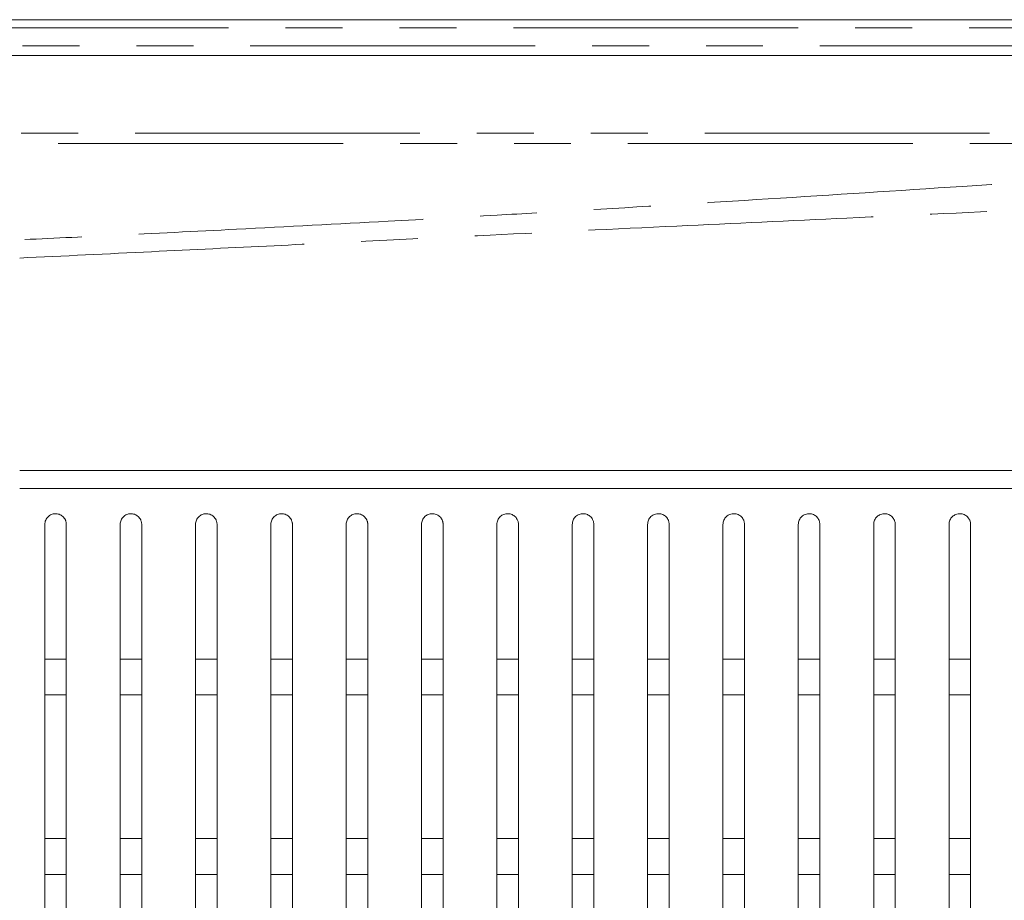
# Model space of a CAD drawing. Header units: millimetres. Extents: x 19 to 844, y 7 to 552.
# Tile 112 of 175: x 271 to 293, y 360 to 380. Entities that reach past the tile are written whole.
import ezdxf

# ---------------------------------------------------------------- set-up
doc = ezdxf.new("R2010")
doc.units = ezdxf.units.MM
doc.linetypes.add('PHANTOM', pattern=[12.7, 6.35, -1.27, 1.27, -1.27, 1.27, -1.27])

msp = doc.modelspace()

# ---------------------------------------------------------------- linework, layer by layer
at = {"color": 7, "linetype": 'Continuous', "lineweight": 15}
for p, q in [((313.406, 379.672), (59.89, 379.672)), ((60.324, 378.872), (312.972, 378.872)), ((281.288, 365.424), (281.768, 365.424)), ((282.968, 365.424), (283.448, 365.424)), ((288.008, 365.424), (288.488, 365.424)), ((289.688, 365.424), (290.168, 365.424)), ((291.368, 365.424), (291.848, 365.424)), ((281.768, 364.624), (281.288, 364.624)), ((290.168, 364.624), (289.688, 364.624)), ((291.848, 364.624), (291.368, 364.624))]:
    msp.add_line(p, q, dxfattribs=at)
at = {"color": 8, "linetype": 'PHANTOM', "lineweight": 0}
for p, q in [((313.406, 379.487), (59.89, 379.487)), ((59.89, 379.088), (313.406, 379.088)), ((304.972, 377.144), (68.325, 377.144)), ((68.309, 376.911), (304.988, 376.911))]:
    msp.add_line(p, q, dxfattribs=at)
for points, knots in [([(304.988, 376.911), (304.375, 376.865), (303.061, 376.764), (300.958, 376.608), (298.591, 376.435), (296.041, 376.255), (293.702, 376.094), (290.8, 375.899), (287.359, 375.677), (283.901, 375.467), (281.075, 375.303), (278.545, 375.162), (275.693, 375.011), (272.945, 374.874), (271.323, 374.798), (270.618, 374.765)], [0, 0, 0, 0, 0.0536, 0.114877, 0.18383, 0.260459, 0.337669, 0.388068, 0.513934, 0.638058, 0.689871, 0.760441, 0.858711, 0.938565, 1, 1, 1, 1]), ([(270.648, 374.36), (271.629, 374.407), (273.519, 374.498), (276.248, 374.632), (278.765, 374.756), (281.759, 374.903), (285.178, 375.069), (289.271, 375.261), (293.469, 375.453), (297.068, 375.617), (299.887, 375.75), (301.614, 375.832), (303.34, 375.917), (304.404, 375.971), (305.068, 376.005)], [0, 0, 0, 0, 0.085408, 0.164668, 0.237782, 0.304747, 0.425569, 0.535692, 0.661393, 0.791457, 0.849434, 0.907197, 0.942036, 1, 1, 1, 1])]:
    msp.add_open_spline(points, degree=3, knots=knots, dxfattribs=at)
at = {"color": 7, "linetype": 'Continuous', "lineweight": 15}
for points, knots in [([(302.417, 369.624), (299.789, 369.624), (297.161, 369.624), (291.892, 369.624), (289.25, 369.624), (283.944, 369.624), (281.288, 369.624), (275.97, 369.624), (273.31, 369.624), (270.648, 369.624)], [0, 0, 0, 0, 0.25, 0.25, 0.5, 0.5, 0.75, 0.75, 1, 1, 1, 1]), ([(270.648, 369.224), (271.165, 369.224), (272.167, 369.224), (273.62, 369.224), (275.271, 369.224), (277.098, 369.224), (279.765, 369.224), (282.957, 369.224), (286.717, 369.224), (290.448, 369.224), (293.571, 369.224), (296.167, 369.224), (298.151, 369.224), (300.256, 369.224), (301.66, 369.224), (302.417, 369.224)], [0, 0, 0, 0, 0.048545, 0.094035, 0.136472, 0.203675, 0.265612, 0.387057, 0.503788, 0.619765, 0.739428, 0.799649, 0.866323, 0.927964, 1, 1, 1, 1]), ([(271.688, 368.425), (271.688, 368.433), (271.688, 368.45), (271.683, 368.476), (271.676, 368.501), (271.664, 368.532), (271.643, 368.567), (271.601, 368.614), (271.533, 368.655), (271.441, 368.669), (271.352, 368.649), (271.289, 368.608), (271.25, 368.562), (271.227, 368.52), (271.211, 368.474), (271.209, 368.44), (271.208, 368.423)], [0, 0, 0, 0, 0.035991, 0.071482, 0.106837, 0.142425, 0.20817, 0.273153, 0.393809, 0.50802, 0.620447, 0.735255, 0.796819, 0.860321, 0.930324, 1, 1, 1, 1]), ([(273.368, 368.424), (273.368, 368.432), (273.368, 368.45), (273.363, 368.475), (273.356, 368.5), (273.344, 368.531), (273.323, 368.567), (273.281, 368.614), (273.213, 368.655), (273.121, 368.669), (273.032, 368.649), (272.969, 368.608), (272.93, 368.562), (272.907, 368.521), (272.891, 368.474), (272.889, 368.441), (272.888, 368.424)], [0, 0, 0, 0, 0.036116, 0.071767, 0.107314, 0.143121, 0.209081, 0.274011, 0.394276, 0.508297, 0.620776, 0.735857, 0.797466, 0.860823, 0.930527, 1, 1, 1, 1]), ([(275.048, 368.424), (275.048, 368.432), (275.048, 368.45), (275.043, 368.475), (275.036, 368.5), (275.024, 368.531), (275.003, 368.567), (274.961, 368.614), (274.893, 368.655), (274.801, 368.669), (274.712, 368.649), (274.649, 368.608), (274.61, 368.562), (274.587, 368.521), (274.571, 368.474), (274.569, 368.441), (274.568, 368.424)], [0, 0, 0, 0, 0.036076, 0.071682, 0.107178, 0.142928, 0.208753, 0.27355, 0.393539, 0.5074, 0.620048, 0.735466, 0.797236, 0.860726, 0.930483, 1, 1, 1, 1]), ([(276.728, 368.424), (276.728, 368.432), (276.728, 368.45), (276.723, 368.475), (276.716, 368.5), (276.704, 368.531), (276.683, 368.567), (276.641, 368.613), (276.574, 368.655), (276.482, 368.669), (276.392, 368.65), (276.329, 368.608), (276.29, 368.563), (276.267, 368.521), (276.251, 368.474), (276.249, 368.441), (276.248, 368.424)], [0, 0, 0, 0, 0.036011, 0.071546, 0.106965, 0.142631, 0.208283, 0.272916, 0.392593, 0.50629, 0.619177, 0.735038, 0.79701, 0.860659, 0.930456, 1, 1, 1, 1]), ([(278.408, 368.424), (278.408, 368.432), (278.408, 368.45), (278.403, 368.475), (278.396, 368.5), (278.384, 368.531), (278.363, 368.566), (278.321, 368.613), (278.254, 368.654), (278.162, 368.669), (278.073, 368.65), (278.01, 368.608), (277.971, 368.563), (277.947, 368.521), (277.931, 368.474), (277.929, 368.441), (277.928, 368.424)], [0, 0, 0, 0, 0.035918, 0.071353, 0.106665, 0.142218, 0.207655, 0.272097, 0.391429, 0.504967, 0.618169, 0.734585, 0.796803, 0.860635, 0.930453, 1, 1, 1, 1]), ([(280.088, 368.424), (280.088, 368.432), (280.088, 368.45), (280.083, 368.475), (280.076, 368.5), (280.064, 368.531), (280.044, 368.566), (280.002, 368.613), (279.935, 368.654), (279.843, 368.669), (279.753, 368.65), (279.69, 368.609), (279.651, 368.563), (279.627, 368.521), (279.611, 368.474), (279.609, 368.441), (279.608, 368.424)], [0, 0, 0, 0, 0.035793, 0.071096, 0.106271, 0.141678, 0.206859, 0.271081, 0.390043, 0.503433, 0.61703, 0.73412, 0.796629, 0.860668, 0.93048, 1, 1, 1, 1]), ([(281.768, 368.424), (281.768, 368.434), (281.767, 368.455), (281.761, 368.487), (281.749, 368.521), (281.73, 368.557), (281.691, 368.604), (281.628, 368.649), (281.536, 368.67), (281.44, 368.654), (281.372, 368.61), (281.33, 368.562), (281.307, 368.519), (281.291, 368.473), (281.289, 368.44), (281.288, 368.424)], [0, 0, 0, 0, 0.043841, 0.087192, 0.13073, 0.19246, 0.25318, 0.369715, 0.485517, 0.605535, 0.731997, 0.798059, 0.864335, 0.931949, 1, 1, 1, 1]), ([(283.448, 368.424), (283.448, 368.434), (283.447, 368.455), (283.441, 368.486), (283.429, 368.521), (283.41, 368.557), (283.372, 368.604), (283.308, 368.648), (283.216, 368.67), (283.12, 368.654), (283.052, 368.61), (283.01, 368.562), (282.986, 368.519), (282.971, 368.473), (282.969, 368.44), (282.968, 368.424)], [0, 0, 0, 0, 0.04362, 0.086753, 0.130075, 0.191559, 0.252033, 0.368419, 0.484541, 0.605157, 0.732108, 0.798272, 0.8646, 0.932122, 1, 1, 1, 1]), ([(285.128, 368.424), (285.128, 368.434), (285.127, 368.455), (285.121, 368.486), (285.109, 368.521), (285.09, 368.557), (285.052, 368.604), (284.988, 368.648), (284.896, 368.67), (284.8, 368.654), (284.732, 368.61), (284.69, 368.562), (284.666, 368.519), (284.651, 368.473), (284.649, 368.44), (284.648, 368.424)], [0, 0, 0, 0, 0.043368, 0.086254, 0.129336, 0.190563, 0.250793, 0.367091, 0.483632, 0.604929, 0.732384, 0.798625, 0.864973, 0.932356, 1, 1, 1, 1]), ([(286.808, 368.424), (286.808, 368.434), (286.807, 368.455), (286.801, 368.486), (286.789, 368.52), (286.77, 368.557), (286.732, 368.604), (286.669, 368.648), (286.576, 368.67), (286.48, 368.654), (286.412, 368.61), (286.37, 368.562), (286.346, 368.519), (286.331, 368.473), (286.329, 368.44), (286.328, 368.424)], [0, 0, 0, 0, 0.043086, 0.085699, 0.128516, 0.189481, 0.249474, 0.365755, 0.482824, 0.604881, 0.732845, 0.799133, 0.865464, 0.932655, 1, 1, 1, 1]), ([(288.488, 368.424), (288.488, 368.434), (288.487, 368.455), (288.481, 368.486), (288.469, 368.52), (288.45, 368.556), (288.412, 368.604), (288.349, 368.648), (288.256, 368.67), (288.16, 368.654), (288.092, 368.61), (288.05, 368.562), (288.026, 368.519), (288.011, 368.473), (288.009, 368.44), (288.008, 368.424)], [0, 0, 0, 0, 0.042789, 0.085114, 0.127656, 0.188379, 0.248173, 0.36455, 0.482251, 0.605112, 0.733543, 0.799828, 0.866088, 0.933023, 1, 1, 1, 1]), ([(290.168, 368.424), (290.168, 368.434), (290.167, 368.455), (290.161, 368.486), (290.149, 368.52), (290.13, 368.556), (290.092, 368.604), (290.029, 368.648), (289.936, 368.67), (289.84, 368.654), (289.771, 368.61), (289.73, 368.561), (289.706, 368.519), (289.691, 368.473), (289.689, 368.44), (289.688, 368.424)], [0, 0, 0, 0, 0.042495, 0.08454, 0.12682, 0.187352, 0.247021, 0.363653, 0.482088, 0.605739, 0.734523, 0.800729, 0.866843, 0.933456, 1, 1, 1, 1]), ([(291.848, 368.424), (291.848, 368.434), (291.847, 368.455), (291.841, 368.486), (291.829, 368.52), (291.81, 368.556), (291.772, 368.604), (291.708, 368.649), (291.615, 368.67), (291.519, 368.654), (291.451, 368.61), (291.409, 368.561), (291.386, 368.519), (291.371, 368.472), (291.369, 368.44), (291.368, 368.424)], [0, 0, 0, 0, 0.042228, 0.084023, 0.126073, 0.186485, 0.246121, 0.363162, 0.48239, 0.606764, 0.735756, 0.801805, 0.8677, 0.933938, 1, 1, 1, 1]), ([(271.208, 368.423), (271.208, 368.127), (271.208, 367.536), (271.208, 366.652), (271.208, 365.773), (271.208, 364.898), (271.208, 364.028), (271.208, 363.163), (271.208, 362.303), (271.208, 361.448), (271.208, 360.598), (271.208, 359.753), (271.208, 358.912), (271.208, 358.076), (271.208, 357.245), (271.208, 356.419), (271.208, 355.597), (271.208, 354.781), (271.208, 353.969), (271.208, 353.162), (271.208, 352.36), (271.208, 351.562), (271.208, 350.77), (271.208, 349.982), (271.208, 349.198), (271.208, 348.42), (271.208, 347.646), (271.208, 346.877), (271.208, 346.113), (271.208, 345.354), (271.208, 344.599), (271.208, 343.848), (271.208, 343.103), (271.208, 342.362), (271.208, 341.869), (271.208, 341.624)], [0, 0, 0, 0, 0.03406, 0.06788, 0.101461, 0.134805, 0.16791, 0.200777, 0.233407, 0.265801, 0.297958, 0.329878, 0.361562, 0.39301, 0.424222, 0.4552, 0.485943, 0.516452, 0.546727, 0.57677, 0.606581, 0.63616, 0.665509, 0.694629, 0.723518, 0.75218, 0.780613, 0.80882, 0.8368, 0.864556, 0.892088, 0.919397, 0.946484, 0.973352, 1, 1, 1, 1]), ([(271.688, 341.624), (271.688, 341.832), (271.688, 342.248), (271.688, 342.873), (271.688, 343.5), (271.688, 344.13), (271.688, 344.762), (271.688, 345.396), (271.688, 346.033), (271.688, 346.672), (271.688, 347.314), (271.688, 347.957), (271.688, 348.604), (271.688, 349.253), (271.688, 349.904), (271.688, 350.557), (271.688, 351.213), (271.688, 351.872), (271.688, 352.533), (271.688, 353.196), (271.688, 353.862), (271.688, 354.531), (271.688, 355.201), (271.688, 355.875), (271.688, 356.551), (271.688, 357.229), (271.688, 357.91), (271.688, 358.593), (271.688, 359.279), (271.688, 359.967), (271.688, 360.658), (271.688, 361.352), (271.688, 362.048), (271.688, 362.746), (271.688, 363.447), (271.688, 364.151), (271.688, 364.857), (271.688, 365.566), (271.688, 366.277), (271.688, 366.991), (271.688, 367.707), (271.688, 368.185), (271.688, 368.425)], [0, 0, 0, 0, 0.02253, 0.045181, 0.067953, 0.090847, 0.113863, 0.137003, 0.160266, 0.183654, 0.207168, 0.230806, 0.254571, 0.278463, 0.302481, 0.326627, 0.3509, 0.375301, 0.39983, 0.424488, 0.449275, 0.474191, 0.499237, 0.524412, 0.549718, 0.575154, 0.600721, 0.626419, 0.652248, 0.678208, 0.7043, 0.730522, 0.756877, 0.783363, 0.80998, 0.836729, 0.86361, 0.890623, 0.917769, 0.945046, 0.972457, 1, 1, 1, 1]), ([(272.888, 368.424), (272.888, 368.106), (272.888, 367.471), (272.888, 366.519), (272.888, 365.569), (272.888, 364.622), (272.888, 363.676), (272.888, 362.734), (272.888, 361.793), (272.888, 360.855), (272.888, 359.918), (272.888, 358.984), (272.888, 358.053), (272.888, 357.123), (272.888, 356.195), (272.888, 355.27), (272.888, 354.347), (272.888, 353.425), (272.888, 352.506), (272.888, 351.589), (272.888, 350.674), (272.888, 349.761), (272.888, 348.85), (272.888, 347.94), (272.888, 347.033), (272.888, 346.127), (272.888, 345.224), (272.888, 344.321), (272.888, 343.421), (272.888, 342.523), (272.888, 341.923), (272.888, 341.624)], [0, 0, 0, 0, 0.036564, 0.072977, 0.109239, 0.145351, 0.181312, 0.217124, 0.252785, 0.288297, 0.323659, 0.358871, 0.393933, 0.428845, 0.463608, 0.498222, 0.532687, 0.567004, 0.601173, 0.635196, 0.669072, 0.702803, 0.73639, 0.769832, 0.803131, 0.836289, 0.869306, 0.902183, 0.934924, 0.967529, 1, 1, 1, 1]), ([(273.368, 341.624), (273.368, 341.815), (273.368, 342.197), (273.368, 342.769), (273.368, 343.342), (273.368, 343.916), (273.368, 344.489), (273.368, 345.063), (273.368, 345.638), (273.368, 346.212), (273.368, 346.788), (273.368, 347.363), (273.368, 347.939), (273.368, 348.516), (273.368, 349.093), (273.368, 349.67), (273.368, 350.248), (273.368, 350.826), (273.368, 351.405), (273.368, 351.984), (273.368, 352.564), (273.368, 353.144), (273.368, 353.724), (273.368, 354.306), (273.368, 354.887), (273.368, 355.47), (273.368, 356.053), (273.368, 356.636), (273.368, 357.22), (273.368, 357.804), (273.368, 358.389), (273.368, 358.975), (273.368, 359.561), (273.368, 360.148), (273.368, 360.735), (273.368, 361.323), (273.368, 361.911), (273.368, 362.5), (273.368, 363.09), (273.368, 363.68), (273.368, 364.271), (273.368, 364.862), (273.368, 365.455), (273.368, 366.047), (273.368, 366.641), (273.368, 367.235), (273.368, 367.829), (273.368, 368.225), (273.368, 368.424)], [0, 0, 0, 0, 0.020708, 0.041458, 0.06225, 0.083084, 0.103962, 0.124884, 0.145849, 0.166859, 0.187914, 0.209014, 0.230159, 0.251351, 0.272588, 0.293871, 0.315201, 0.336577, 0.358, 0.379469, 0.400985, 0.422549, 0.444159, 0.465817, 0.487523, 0.509276, 0.531077, 0.552926, 0.574823, 0.596768, 0.618761, 0.640802, 0.662891, 0.685029, 0.707214, 0.729448, 0.75173, 0.774059, 0.796437, 0.818863, 0.841336, 0.863858, 0.886428, 0.909046, 0.931712, 0.954426, 0.977189, 1, 1, 1, 1]), ([(274.568, 368.424), (274.568, 368.116), (274.568, 367.501), (274.568, 366.578), (274.568, 365.655), (274.568, 364.732), (274.568, 363.809), (274.568, 362.886), (274.568, 361.963), (274.568, 361.041), (274.568, 360.118), (274.568, 359.195), (274.568, 358.273), (274.568, 357.35), (274.568, 356.427), (274.568, 355.504), (274.568, 354.581), (274.568, 353.658), (274.568, 352.735), (274.568, 351.811), (274.568, 350.887), (274.568, 349.963), (274.568, 349.039), (274.568, 348.114), (274.568, 347.189), (274.568, 346.263), (274.568, 345.336), (274.568, 344.41), (274.568, 343.482), (274.568, 342.554), (274.568, 341.934), (274.568, 341.624)], [0, 0, 0, 0, 0.035383, 0.0707, 0.105953, 0.141141, 0.176264, 0.211323, 0.246317, 0.281246, 0.316111, 0.35091, 0.385643, 0.420311, 0.454913, 0.489451, 0.523923, 0.55833, 0.592673, 0.626951, 0.661167, 0.69532, 0.729411, 0.763439, 0.797407, 0.831314, 0.865163, 0.898954, 0.932689, 0.96637, 1, 1, 1, 1]), ([(275.048, 341.624), (275.048, 341.821), (275.048, 342.214), (275.048, 342.804), (275.048, 343.393), (275.048, 343.981), (275.048, 344.569), (275.048, 345.157), (275.048, 345.744), (275.048, 346.331), (275.048, 346.917), (275.048, 347.503), (275.048, 348.089), (275.048, 348.674), (275.048, 349.259), (275.048, 349.843), (275.048, 350.427), (275.048, 351.011), (275.048, 351.595), (275.048, 352.178), (275.048, 352.761), (275.048, 353.344), (275.048, 353.927), (275.048, 354.509), (275.048, 355.091), (275.048, 355.673), (275.048, 356.254), (275.048, 356.835), (275.048, 357.417), (275.048, 357.997), (275.048, 358.578), (275.048, 359.159), (275.048, 359.739), (275.048, 360.319), (275.048, 360.899), (275.048, 361.478), (275.048, 362.058), (275.048, 362.637), (275.048, 363.217), (275.048, 363.796), (275.048, 364.375), (275.048, 364.954), (275.048, 365.532), (275.048, 366.111), (275.048, 366.689), (275.048, 367.268), (275.048, 367.846), (275.048, 368.231), (275.048, 368.424)], [0, 0, 0, 0, 0.021349, 0.042711, 0.064087, 0.085478, 0.106884, 0.128305, 0.149743, 0.171197, 0.192667, 0.214155, 0.23566, 0.257182, 0.278722, 0.30028, 0.321856, 0.34345, 0.365062, 0.386693, 0.408341, 0.430009, 0.451695, 0.4734, 0.495124, 0.516866, 0.538628, 0.560409, 0.582209, 0.604028, 0.625866, 0.647723, 0.669599, 0.691494, 0.713409, 0.735342, 0.757294, 0.779265, 0.801254, 0.823263, 0.845289, 0.867335, 0.889399, 0.911481, 0.933583, 0.955703, 0.977842, 1, 1, 1, 1]), ([(276.248, 368.424), (276.248, 368.123), (276.248, 367.52), (276.248, 366.615), (276.248, 365.708), (276.248, 364.8), (276.248, 363.891), (276.248, 362.981), (276.248, 362.07), (276.248, 361.157), (276.248, 360.243), (276.248, 359.327), (276.248, 358.41), (276.248, 357.492), (276.248, 356.572), (276.248, 355.651), (276.248, 354.728), (276.248, 353.803), (276.248, 352.877), (276.248, 351.95), (276.248, 351.02), (276.248, 350.089), (276.248, 349.157), (276.248, 348.222), (276.248, 347.286), (276.248, 346.347), (276.248, 345.407), (276.248, 344.464), (276.248, 343.52), (276.248, 342.573), (276.248, 341.94), (276.248, 341.624)], [0, 0, 0, 0, 0.034641, 0.069271, 0.10389, 0.138498, 0.173095, 0.207681, 0.242255, 0.276819, 0.31137, 0.345909, 0.380436, 0.41495, 0.449452, 0.48394, 0.518416, 0.55288, 0.587332, 0.621771, 0.6562, 0.690618, 0.725025, 0.759422, 0.793809, 0.828188, 0.862559, 0.896924, 0.931285, 0.965642, 1, 1, 1, 1]), ([(276.728, 341.624), (276.728, 341.824), (276.728, 342.225), (276.728, 342.825), (276.728, 343.425), (276.728, 344.023), (276.728, 344.62), (276.728, 345.217), (276.728, 345.812), (276.728, 346.406), (276.728, 347), (276.728, 347.593), (276.728, 348.184), (276.728, 348.775), (276.728, 349.365), (276.728, 349.954), (276.728, 350.543), (276.728, 351.13), (276.728, 351.717), (276.728, 352.303), (276.728, 352.888), (276.728, 353.472), (276.728, 354.056), (276.728, 354.639), (276.728, 355.221), (276.728, 355.803), (276.728, 356.383), (276.728, 356.963), (276.728, 357.542), (276.728, 358.121), (276.728, 358.699), (276.728, 359.276), (276.728, 359.853), (276.728, 360.428), (276.728, 361.004), (276.728, 361.578), (276.728, 362.152), (276.728, 362.725), (276.728, 363.298), (276.728, 363.87), (276.728, 364.441), (276.728, 365.012), (276.728, 365.582), (276.728, 366.152), (276.728, 366.721), (276.728, 367.289), (276.728, 367.857), (276.728, 368.235), (276.728, 368.424)], [0, 0, 0, 0, 0.021763, 0.043521, 0.065275, 0.087025, 0.108772, 0.130517, 0.152259, 0.174, 0.195739, 0.217477, 0.239215, 0.260951, 0.282687, 0.304422, 0.326157, 0.347892, 0.369627, 0.391361, 0.413095, 0.43483, 0.456565, 0.4783, 0.500035, 0.52177, 0.543507, 0.565243, 0.58698, 0.608717, 0.630455, 0.652193, 0.673932, 0.695671, 0.71741, 0.739149, 0.760888, 0.782627, 0.804365, 0.826104, 0.847842, 0.869579, 0.891317, 0.913054, 0.934791, 0.956527, 0.978264, 1, 1, 1, 1]), ([(277.928, 368.424), (277.928, 368.093), (277.928, 367.43), (277.928, 366.433), (277.928, 365.434), (277.928, 364.431), (277.928, 363.427), (277.928, 362.419), (277.928, 361.409), (277.928, 360.396), (277.928, 359.38), (277.928, 358.362), (277.928, 357.34), (277.928, 356.315), (277.928, 355.288), (277.928, 354.257), (277.928, 353.223), (277.928, 352.186), (277.928, 351.145), (277.928, 350.102), (277.928, 349.055), (277.928, 348.004), (277.928, 346.95), (277.928, 345.893), (277.928, 344.831), (277.928, 343.766), (277.928, 342.697), (277.928, 341.982), (277.928, 341.624)], [0, 0, 0, 0, 0.038077, 0.076185, 0.114325, 0.152496, 0.190699, 0.228934, 0.2672, 0.305496, 0.343822, 0.382178, 0.420563, 0.458977, 0.497419, 0.535891, 0.574391, 0.612922, 0.651482, 0.690073, 0.728694, 0.767348, 0.806033, 0.844751, 0.883505, 0.922296, 0.961127, 1, 1, 1, 1]), ([(278.408, 341.624), (278.408, 341.827), (278.408, 342.233), (278.408, 342.84), (278.408, 343.447), (278.408, 344.051), (278.408, 344.655), (278.408, 345.257), (278.408, 345.858), (278.408, 346.458), (278.408, 347.056), (278.408, 347.653), (278.408, 348.249), (278.408, 348.844), (278.408, 349.437), (278.408, 350.03), (278.408, 350.621), (278.408, 351.211), (278.408, 351.8), (278.408, 352.387), (278.408, 352.974), (278.408, 353.56), (278.408, 354.144), (278.408, 354.727), (278.408, 355.31), (278.408, 355.891), (278.408, 356.471), (278.408, 357.05), (278.408, 357.628), (278.408, 358.205), (278.408, 358.781), (278.408, 359.356), (278.408, 359.93), (278.408, 360.503), (278.408, 361.075), (278.408, 361.646), (278.408, 362.216), (278.408, 362.785), (278.408, 363.353), (278.408, 363.92), (278.408, 364.486), (278.408, 365.052), (278.408, 365.616), (278.408, 366.179), (278.408, 366.742), (278.408, 367.303), (278.408, 367.864), (278.408, 368.237), (278.408, 368.424)], [0, 0, 0, 0, 0.02205, 0.044082, 0.066098, 0.088098, 0.110082, 0.132051, 0.154005, 0.175944, 0.19787, 0.219782, 0.24168, 0.263565, 0.285436, 0.307295, 0.32914, 0.350972, 0.372792, 0.394598, 0.416391, 0.438172, 0.459941, 0.481696, 0.503439, 0.52517, 0.546888, 0.568594, 0.590287, 0.611968, 0.633636, 0.655292, 0.676935, 0.698565, 0.720182, 0.741787, 0.763378, 0.784956, 0.806521, 0.828072, 0.84961, 0.871134, 0.892646, 0.914143, 0.935628, 0.957098, 0.978556, 1, 1, 1, 1]), ([(279.608, 368.424), (279.608, 368.096), (279.608, 367.439), (279.608, 366.452), (279.608, 365.461), (279.608, 364.466), (279.608, 363.468), (279.608, 362.467), (279.608, 361.462), (279.608, 360.454), (279.608, 359.442), (279.608, 358.426), (279.608, 357.406), (279.608, 356.383), (279.608, 355.356), (279.608, 354.324), (279.608, 353.289), (279.608, 352.25), (279.608, 351.207), (279.608, 350.16), (279.608, 349.109), (279.608, 348.053), (279.608, 346.993), (279.608, 345.929), (279.608, 344.859), (279.608, 343.786), (279.608, 342.707), (279.608, 341.985), (279.608, 341.624)], [0, 0, 0, 0, 0.037676, 0.075415, 0.113219, 0.151087, 0.189019, 0.227014, 0.265074, 0.303196, 0.34138, 0.379626, 0.417933, 0.4563, 0.494729, 0.533218, 0.571769, 0.61038, 0.649053, 0.687789, 0.726587, 0.765447, 0.804371, 0.84336, 0.882414, 0.921538, 0.960732, 1, 1, 1, 1]), ([(280.088, 341.624), (280.088, 341.829), (280.088, 342.238), (280.088, 342.851), (280.088, 343.462), (280.088, 344.071), (280.088, 344.679), (280.088, 345.285), (280.088, 345.89), (280.088, 346.494), (280.088, 347.095), (280.088, 347.696), (280.088, 348.294), (280.088, 348.892), (280.088, 349.488), (280.088, 350.082), (280.088, 350.675), (280.088, 351.267), (280.088, 351.857), (280.088, 352.446), (280.088, 353.034), (280.088, 353.62), (280.088, 354.205), (280.088, 354.789), (280.088, 355.371), (280.088, 355.952), (280.088, 356.532), (280.088, 357.11), (280.088, 357.687), (280.088, 358.263), (280.088, 358.838), (280.088, 359.411), (280.088, 359.984), (280.088, 360.555), (280.088, 361.124), (280.088, 361.693), (280.088, 362.26), (280.088, 362.826), (280.088, 363.391), (280.088, 363.955), (280.088, 364.518), (280.088, 365.079), (280.088, 365.639), (280.088, 366.199), (280.088, 366.757), (280.088, 367.313), (280.088, 367.869), (280.088, 368.239), (280.088, 368.424)], [0, 0, 0, 0, 0.022257, 0.044488, 0.066693, 0.088873, 0.111028, 0.133158, 0.155265, 0.177348, 0.199409, 0.221446, 0.24346, 0.265452, 0.287421, 0.309369, 0.331293, 0.353196, 0.375077, 0.396935, 0.418771, 0.440586, 0.462378, 0.484149, 0.505898, 0.527625, 0.54933, 0.571013, 0.592675, 0.614315, 0.635933, 0.657529, 0.679102, 0.700654, 0.722184, 0.743691, 0.765175, 0.786637, 0.808077, 0.829493, 0.850886, 0.872257, 0.893605, 0.91493, 0.936232, 0.957511, 0.978767, 1, 1, 1, 1]), ([(281.288, 368.424), (281.288, 368.098), (281.288, 367.446), (281.288, 366.465), (281.288, 365.48), (281.288, 364.49), (281.288, 363.497), (281.288, 362.5), (281.288, 361.499), (281.288, 360.493), (281.288, 359.484), (281.288, 358.47), (281.288, 357.452), (281.288, 356.429), (281.288, 355.403), (281.288, 354.371), (281.288, 353.335), (281.288, 352.295), (281.288, 351.25), (281.288, 350.2), (281.288, 349.146), (281.288, 348.087), (281.288, 347.023), (281.288, 345.953), (281.288, 344.879), (281.288, 343.799), (281.288, 342.714), (281.288, 341.988), (281.288, 341.624)], [0, 0, 0, 0, 0.037381, 0.07485, 0.112407, 0.150052, 0.187785, 0.225605, 0.263513, 0.301508, 0.339588, 0.377753, 0.416002, 0.454337, 0.492755, 0.531258, 0.569844, 0.608516, 0.647272, 0.686113, 0.72504, 0.764053, 0.803152, 0.842338, 0.881614, 0.920981, 0.960442, 1, 1, 1, 1]), ([(281.768, 341.624), (281.768, 341.83), (281.768, 342.242), (281.768, 342.858), (281.768, 343.472), (281.768, 344.085), (281.768, 344.696), (281.768, 345.305), (281.768, 345.912), (281.768, 346.518), (281.768, 347.122), (281.768, 347.725), (281.768, 348.325), (281.768, 348.925), (281.768, 349.522), (281.768, 350.118), (281.768, 350.713), (281.768, 351.305), (281.768, 351.897), (281.768, 352.487), (281.768, 353.075), (281.768, 353.662), (281.768, 354.247), (281.768, 354.831), (281.768, 355.413), (281.768, 355.994), (281.768, 356.574), (281.768, 357.152), (281.768, 357.728), (281.768, 358.304), (281.768, 358.877), (281.768, 359.45), (281.768, 360.021), (281.768, 360.59), (281.768, 361.158), (281.768, 361.725), (281.768, 362.291), (281.768, 362.855), (281.768, 363.418), (281.768, 363.979), (281.768, 364.539), (281.768, 365.098), (281.768, 365.656), (281.768, 366.212), (281.768, 366.767), (281.768, 367.32), (281.768, 367.873), (281.768, 368.24), (281.768, 368.424)], [0, 0, 0, 0, 0.02241, 0.044787, 0.067131, 0.089444, 0.111725, 0.133975, 0.156195, 0.178384, 0.200543, 0.222673, 0.244773, 0.266844, 0.288886, 0.310898, 0.332882, 0.354837, 0.376762, 0.398659, 0.420527, 0.442366, 0.464176, 0.485958, 0.507711, 0.529435, 0.551131, 0.572798, 0.594437, 0.616046, 0.637627, 0.659179, 0.680702, 0.702196, 0.723661, 0.745096, 0.766502, 0.787878, 0.809225, 0.830542, 0.851829, 0.873086, 0.894313, 0.91551, 0.936678, 0.957815, 0.978922, 1, 1, 1, 1]), ([(282.968, 368.424), (282.968, 368.08), (282.968, 367.39), (282.968, 366.352), (282.968, 365.309), (282.968, 364.261), (282.968, 363.207), (282.968, 362.147), (282.968, 361.083), (282.968, 360.012), (282.968, 358.936), (282.968, 357.854), (282.968, 356.767), (282.968, 355.673), (282.968, 354.574), (282.968, 353.452), (282.968, 352.309), (282.968, 351.144), (282.968, 349.974), (282.968, 348.798), (282.968, 347.617), (282.968, 346.43), (282.968, 345.238), (282.968, 344.039), (282.968, 342.834), (282.968, 342.028), (282.968, 341.624)], [0, 0, 0, 0, 0.039449, 0.079034, 0.118756, 0.158615, 0.198611, 0.238742, 0.279009, 0.31941, 0.359945, 0.400612, 0.441412, 0.482344, 0.523407, 0.564602, 0.607729, 0.650945, 0.694251, 0.737648, 0.781135, 0.824715, 0.868388, 0.912158, 0.956027, 1, 1, 1, 1]), ([(283.448, 341.624), (283.448, 341.837), (283.448, 342.263), (283.448, 342.9), (283.448, 343.535), (283.448, 344.169), (283.448, 344.801), (283.448, 345.431), (283.448, 346.059), (283.448, 346.686), (283.448, 347.31), (283.448, 347.934), (283.448, 348.555), (283.448, 349.175), (283.448, 349.793), (283.448, 350.41), (283.448, 351.025), (283.448, 351.638), (283.448, 352.25), (283.448, 352.86), (283.448, 353.469), (283.448, 354.076), (283.448, 354.682), (283.448, 355.731), (283.448, 357.218), (283.448, 359.132), (283.448, 361.027), (283.448, 362.903), (283.448, 364.76), (283.448, 366.6), (283.448, 367.817), (283.448, 368.424)], [0, 0, 0, 0, 0.023201, 0.046369, 0.069504, 0.092606, 0.115676, 0.138715, 0.161723, 0.1847, 0.207647, 0.230564, 0.253451, 0.276308, 0.299136, 0.321934, 0.344703, 0.367443, 0.390153, 0.412833, 0.435485, 0.458107, 0.4807, 0.503264, 0.575674, 0.647607, 0.719061, 0.790031, 0.860512, 0.930502, 1, 1, 1, 1]), ([(284.648, 368.424), (284.648, 368.073), (284.648, 367.37), (284.648, 366.311), (284.648, 365.246), (284.648, 364.175), (284.648, 363.098), (284.648, 362.015), (284.648, 360.926), (284.648, 359.83), (284.648, 358.728), (284.648, 357.62), (284.648, 356.505), (284.648, 355.354), (284.648, 354.165), (284.648, 352.94), (284.648, 351.709), (284.648, 350.471), (284.648, 349.228), (284.648, 347.977), (284.648, 346.72), (284.648, 345.457), (284.648, 344.186), (284.648, 342.908), (284.648, 342.052), (284.648, 341.624)], [0, 0, 0, 0, 0.04017, 0.080505, 0.121003, 0.161665, 0.20249, 0.243479, 0.28463, 0.325942, 0.367414, 0.409045, 0.450835, 0.492783, 0.538299, 0.583931, 0.629681, 0.675548, 0.721533, 0.767637, 0.813861, 0.860205, 0.906674, 0.953271, 1, 1, 1, 1]), ([(285.128, 341.624), (285.128, 341.847), (285.128, 342.293), (285.128, 342.961), (285.128, 343.626), (285.128, 344.29), (285.128, 344.952), (285.128, 345.612), (285.128, 346.27), (285.128, 346.927), (285.128, 347.581), (285.128, 348.234), (285.128, 348.885), (285.128, 349.535), (285.128, 350.183), (285.128, 350.829), (285.128, 351.473), (285.128, 352.116), (285.128, 352.757), (285.128, 353.396), (285.128, 354.034), (285.128, 354.671), (285.128, 355.846), (285.128, 357.55), (285.128, 359.773), (285.128, 361.971), (285.128, 364.144), (285.128, 366.294), (285.128, 367.716), (285.128, 368.424)], [0, 0, 0, 0, 0.024341, 0.048647, 0.072918, 0.097155, 0.12136, 0.145531, 0.16967, 0.193777, 0.217853, 0.241898, 0.265911, 0.289894, 0.313845, 0.337766, 0.361657, 0.385516, 0.409345, 0.433143, 0.456911, 0.480648, 0.504355, 0.588565, 0.672141, 0.75508, 0.837373, 0.919013, 1, 1, 1, 1]), ([(286.328, 368.424), (286.328, 368.04), (286.328, 367.272), (286.328, 366.115), (286.328, 364.952), (286.328, 363.782), (286.328, 362.606), (286.328, 361.423), (286.328, 360.234), (286.328, 359.037), (286.328, 357.834), (286.328, 356.624), (286.328, 355.407), (286.328, 354.184), (286.328, 352.954), (286.328, 351.719), (286.328, 350.479), (286.328, 349.232), (286.328, 347.98), (286.328, 346.721), (286.328, 345.457), (286.328, 344.185), (286.328, 342.908), (286.328, 342.052), (286.328, 341.624)], [0, 0, 0, 0, 0.04381, 0.087797, 0.131959, 0.176298, 0.220812, 0.2655, 0.310361, 0.355393, 0.400596, 0.445968, 0.49151, 0.537203, 0.583002, 0.628905, 0.674914, 0.721028, 0.767248, 0.813575, 0.86001, 0.906557, 0.953219, 1, 1, 1, 1]), ([(286.808, 341.624), (286.808, 341.847), (286.808, 342.293), (286.808, 342.96), (286.808, 343.625), (286.808, 344.289), (286.808, 344.951), (286.808, 345.611), (286.808, 346.27), (286.808, 346.927), (286.808, 347.582), (286.808, 348.236), (286.808, 348.888), (286.808, 349.539), (286.808, 350.188), (286.808, 350.836), (286.808, 351.482), (286.808, 352.126), (286.808, 352.77), (286.808, 353.411), (286.808, 354.052), (286.808, 354.69), (286.808, 355.863), (286.808, 357.562), (286.808, 359.777), (286.808, 361.97), (286.808, 364.14), (286.808, 366.291), (286.808, 367.714), (286.808, 368.424)], [0, 0, 0, 0, 0.024361, 0.048691, 0.072991, 0.097261, 0.121501, 0.145714, 0.169898, 0.194054, 0.218183, 0.242284, 0.266359, 0.290407, 0.314428, 0.338422, 0.362389, 0.38633, 0.410244, 0.434131, 0.457992, 0.481827, 0.505634, 0.589419, 0.672656, 0.75534, 0.837462, 0.919017, 1, 1, 1, 1]), ([(288.008, 368.424), (288.008, 368.039), (288.008, 367.268), (288.008, 366.107), (288.008, 364.942), (288.008, 363.771), (288.008, 362.595), (288.008, 361.413), (288.008, 360.226), (288.008, 359.034), (288.008, 357.835), (288.008, 356.631), (288.008, 355.417), (288.008, 354.193), (288.008, 352.959), (288.008, 351.721), (288.008, 350.477), (288.008, 349.229), (288.008, 347.975), (288.008, 346.716), (288.008, 345.451), (288.008, 344.181), (288.008, 342.905), (288.008, 342.051), (288.008, 341.624)], [0, 0, 0, 0, 0.043898, 0.087937, 0.132115, 0.176432, 0.220889, 0.265483, 0.310214, 0.355079, 0.400077, 0.445209, 0.490472, 0.536363, 0.582339, 0.6284, 0.674545, 0.720775, 0.767089, 0.81349, 0.859979, 0.906558, 0.95323, 1, 1, 1, 1]), ([(288.488, 341.624), (288.488, 341.846), (288.488, 342.291), (288.488, 342.957), (288.488, 343.622), (288.488, 344.285), (288.488, 344.947), (288.488, 345.607), (288.488, 346.266), (288.488, 346.923), (288.488, 347.579), (288.488, 348.233), (288.488, 348.887), (288.488, 349.538), (288.488, 350.189), (288.488, 350.838), (288.488, 351.486), (288.488, 352.133), (288.488, 352.778), (288.488, 353.422), (288.488, 354.065), (288.488, 354.707), (288.488, 355.877), (288.488, 357.569), (288.488, 359.773), (288.488, 361.961), (288.488, 364.13), (288.488, 366.284), (288.488, 367.712), (288.488, 368.424)], [0, 0, 0, 0, 0.024359, 0.048694, 0.073005, 0.097292, 0.121556, 0.145798, 0.170018, 0.194217, 0.218394, 0.24255, 0.266685, 0.290799, 0.314893, 0.338966, 0.363019, 0.38705, 0.411062, 0.435052, 0.459022, 0.482972, 0.5069, 0.59013, 0.67295, 0.755355, 0.837336, 0.918885, 1, 1, 1, 1]), ([(289.688, 368.424), (289.688, 367.98), (289.688, 367.091), (289.688, 365.755), (289.688, 364.415), (289.688, 363.07), (289.688, 361.721), (289.688, 360.368), (289.688, 359.01), (289.688, 357.648), (289.688, 356.28), (289.688, 354.908), (289.688, 353.556), (289.688, 352.225), (289.688, 350.915), (289.688, 349.601), (289.688, 348.282), (289.688, 346.96), (289.688, 345.633), (289.688, 344.301), (289.688, 342.965), (289.688, 342.071), (289.688, 341.624)], [0, 0, 0, 0, 0.050498, 0.101092, 0.15178, 0.202562, 0.253436, 0.304399, 0.35545, 0.406586, 0.457805, 0.509108, 0.560493, 0.609139, 0.657831, 0.706569, 0.755351, 0.80418, 0.853056, 0.901983, 0.950962, 1, 1, 1, 1]), ([(290.168, 341.624), (290.168, 341.854), (290.168, 342.315), (290.168, 343.005), (290.168, 343.694), (290.168, 344.382), (290.168, 345.068), (290.168, 345.753), (290.168, 346.437), (290.168, 347.12), (290.168, 347.801), (290.168, 348.481), (290.168, 349.16), (290.168, 349.838), (290.168, 350.515), (290.168, 351.191), (290.168, 351.866), (290.168, 352.54), (290.168, 353.212), (290.168, 353.884), (290.168, 354.555), (290.168, 355.224), (290.168, 355.893), (290.168, 356.561), (290.168, 357.227), (290.168, 357.893), (290.168, 358.558), (290.168, 359.222), (290.168, 359.885), (290.168, 360.547), (290.168, 361.208), (290.168, 361.868), (290.168, 362.527), (290.168, 363.186), (290.168, 363.843), (290.168, 364.5), (290.168, 365.156), (290.168, 365.811), (290.168, 366.466), (290.168, 367.119), (290.168, 367.772), (290.168, 368.207), (290.168, 368.424)], [0, 0, 0, 0, 0.025284, 0.050551, 0.075801, 0.101035, 0.126254, 0.151458, 0.176646, 0.201821, 0.226982, 0.252128, 0.277261, 0.302381, 0.327487, 0.35258, 0.377659, 0.402725, 0.427777, 0.452816, 0.477841, 0.502853, 0.527851, 0.552835, 0.577806, 0.602762, 0.627705, 0.652633, 0.677547, 0.702446, 0.72733, 0.752199, 0.777053, 0.801891, 0.826712, 0.851517, 0.876306, 0.901079, 0.925834, 0.950573, 0.975295, 1, 1, 1, 1]), ([(291.368, 368.424), (291.368, 367.985), (291.368, 367.107), (291.368, 365.788), (291.368, 364.467), (291.368, 363.144), (291.368, 361.818), (291.368, 360.491), (291.368, 359.161), (291.368, 357.829), (291.368, 356.495), (291.368, 355.158), (291.368, 353.818), (291.368, 352.475), (291.368, 351.13), (291.368, 349.782), (291.368, 348.431), (291.368, 347.076), (291.368, 345.719), (291.368, 344.357), (291.368, 342.993), (291.368, 342.08), (291.368, 341.624)], [0, 0, 0, 0, 0.049817, 0.099662, 0.149532, 0.199428, 0.249347, 0.299288, 0.349247, 0.399223, 0.449214, 0.499219, 0.549238, 0.599269, 0.649312, 0.699367, 0.749434, 0.799514, 0.849608, 0.899718, 0.949847, 1, 1, 1, 1]), ([(291.848, 341.624), (291.848, 341.851), (291.848, 342.306), (291.848, 342.987), (291.848, 343.667), (291.848, 344.347), (291.848, 345.025), (291.848, 345.703), (291.848, 346.381), (291.848, 347.057), (291.848, 347.733), (291.848, 348.408), (291.848, 349.083), (291.848, 349.757), (291.848, 350.43), (291.848, 351.103), (291.848, 351.775), (291.848, 352.447), (291.848, 353.118), (291.848, 353.789), (291.848, 354.459), (291.848, 355.128), (291.848, 355.797), (291.848, 356.466), (291.848, 357.134), (291.848, 357.801), (291.848, 358.468), (291.848, 359.135), (291.848, 359.801), (291.848, 360.466), (291.848, 361.132), (291.848, 361.797), (291.848, 362.461), (291.848, 363.125), (291.848, 363.789), (291.848, 364.452), (291.848, 365.115), (291.848, 365.777), (291.848, 366.439), (291.848, 367.101), (291.848, 367.763), (291.848, 368.203), (291.848, 368.424)], [0, 0, 0, 0, 0.024989, 0.049976, 0.074963, 0.099948, 0.124934, 0.14992, 0.174906, 0.199894, 0.224883, 0.249873, 0.274865, 0.299858, 0.324853, 0.34985, 0.374848, 0.399848, 0.424849, 0.449852, 0.474856, 0.499862, 0.524869, 0.549877, 0.574887, 0.599897, 0.624908, 0.649919, 0.674931, 0.699943, 0.724955, 0.749967, 0.774977, 0.799987, 0.824995, 0.850002, 0.875007, 0.90001, 0.92501, 0.950009, 0.975006, 1, 1, 1, 1]), ([(271.209, 365.424), (271.253, 365.424), (271.333, 365.424), (271.45, 365.424), (271.565, 365.424), (271.645, 365.424), (271.689, 365.424)], [0, 0, 0, 0, 0.2779463, 0.5006014, 0.7299127, 1, 1, 1, 1]), ([(272.888, 365.424), (272.933, 365.424), (273.013, 365.424), (273.13, 365.424), (273.245, 365.424), (273.325, 365.424), (273.368, 365.424)], [0, 0, 0, 0, 0.277877, 0.50124, 0.729761, 1, 1, 1, 1]), ([(274.568, 365.424), (274.609, 365.424), (274.689, 365.424), (274.809, 365.424), (274.929, 365.424), (275.009, 365.424), (275.048, 365.424)], [0, 0, 0, 0, 0.2512186, 0.5015641, 0.7511283, 1, 1, 1, 1]), ([(276.248, 365.424), (276.289, 365.424), (276.369, 365.424), (276.489, 365.424), (276.609, 365.424), (276.689, 365.424), (276.728, 365.424)], [0, 0, 0, 0, 0.251523, 0.501923, 0.751362, 1, 1, 1, 1]), ([(277.928, 365.424), (277.971, 365.424), (278.052, 365.424), (278.169, 365.424), (278.287, 365.424), (278.366, 365.424), (278.408, 365.424)], [0, 0, 0, 0, 0.266301, 0.503615, 0.736294, 1, 1, 1, 1]), ([(279.608, 365.424), (279.649, 365.424), (279.73, 365.424), (279.851, 365.424), (279.97, 365.424), (280.049, 365.424), (280.088, 365.424)], [0, 0, 0, 0, 0.256279, 0.504285, 0.753296, 1, 1, 1, 1]), ([(284.648, 365.424), (284.688, 365.424), (284.768, 365.424), (284.928, 365.424), (285.048, 365.424), (285.128, 365.424)], [0, 0, 0, 0, 0.25, 0.5, 1, 1, 1, 1]), ([(286.328, 365.424), (286.409, 365.424), (286.569, 365.424), (286.729, 365.424), (286.808, 365.424)], [0, 0, 0, 0, 0.500982, 1, 1, 1, 1]), ([(271.688, 364.624), (271.645, 364.624), (271.565, 364.624), (271.45, 364.624), (271.333, 364.624), (271.253, 364.624), (271.208, 364.624)], [0, 0, 0, 0, 0.269758, 0.499203, 0.721459, 1, 1, 1, 1]), ([(273.368, 364.624), (273.325, 364.624), (273.245, 364.624), (273.13, 364.624), (273.013, 364.624), (272.933, 364.624), (272.888, 364.624)], [0, 0, 0, 0, 0.270102, 0.498971, 0.721808, 1, 1, 1, 1]), ([(275.048, 364.624), (275.008, 364.624), (274.929, 364.624), (274.809, 364.624), (274.689, 364.624), (274.609, 364.624), (274.568, 364.624)], [0, 0, 0, 0, 0.249071, 0.498699, 0.748977, 1, 1, 1, 1]), ([(276.728, 364.624), (276.689, 364.624), (276.609, 364.624), (276.489, 364.624), (276.395, 364.624), (276.315, 364.624), (276.274, 364.624), (276.248, 364.624)], [0, 0, 0, 0, 0.248888, 0.498403, 0.748715, 0.837382, 1, 1, 1, 1]), ([(278.408, 364.624), (278.384, 364.624), (278.344, 364.624), (278.264, 364.624), (278.169, 364.624), (278.075, 364.624), (277.995, 364.624), (277.954, 364.624), (277.928, 364.624)], [0, 0, 0, 0, 0.155011, 0.248709, 0.49808, 0.748412, 0.837801, 1, 1, 1, 1]), ([(280.088, 364.624), (280.074, 364.624), (280.034, 364.624), (279.977, 364.624), (279.911, 364.624), (279.849, 364.624), (279.788, 364.624), (279.722, 364.624), (279.663, 364.624), (279.623, 364.624), (279.608, 364.624)], [0, 0, 0, 0, 0.0888447, 0.2482673, 0.3609024, 0.4977437, 0.6342188, 0.7483426, 0.9094467, 1, 1, 1, 1]), ([(283.448, 364.624), (283.408, 364.624), (283.328, 364.624), (283.168, 364.624), (283.048, 364.624), (282.968, 364.624)], [0, 0, 0, 0, 0.25, 0.5, 1, 1, 1, 1]), ([(285.128, 364.624), (285.088, 364.624), (285.008, 364.624), (284.848, 364.624), (284.728, 364.624), (284.648, 364.624)], [0, 0, 0, 0, 0.25, 0.5, 1, 1, 1, 1]), ([(286.808, 364.624), (286.729, 364.624), (286.569, 364.624), (286.409, 364.624), (286.328, 364.624)], [0, 0, 0, 0, 0.499057, 1, 1, 1, 1]), ([(288.488, 364.624), (288.408, 364.624), (288.248, 364.624), (288.088, 364.624), (288.008, 364.624)], [0, 0, 0, 0, 0.501005, 1, 1, 1, 1]), ([(271.208, 361.424), (271.253, 361.424), (271.333, 361.424), (271.451, 361.424), (271.566, 361.424), (271.645, 361.424), (271.688, 361.424)], [0, 0, 0, 0, 0.281182, 0.500839, 0.73186, 1, 1, 1, 1]), ([(272.888, 361.424), (272.933, 361.424), (273.013, 361.424), (273.13, 361.424), (273.245, 361.424), (273.325, 361.424), (273.368, 361.424)], [0, 0, 0, 0, 0.279681, 0.501216, 0.730609, 1, 1, 1, 1]), ([(274.568, 361.424), (274.609, 361.424), (274.689, 361.424), (274.809, 361.424), (274.929, 361.424), (275.009, 361.424), (275.048, 361.424)], [0, 0, 0, 0, 0.251281, 0.501633, 0.751169, 1, 1, 1, 1]), ([(276.248, 361.424), (276.291, 361.424), (276.372, 361.424), (276.489, 361.424), (276.607, 361.424), (276.686, 361.424), (276.728, 361.424)], [0, 0, 0, 0, 0.267005, 0.503363, 0.735667, 1, 1, 1, 1]), ([(277.928, 361.424), (277.971, 361.424), (278.052, 361.424), (278.17, 361.424), (278.287, 361.424), (278.366, 361.424), (278.408, 361.424)], [0, 0, 0, 0, 0.26729, 0.504149, 0.735758, 1, 1, 1, 1]), ([(279.608, 361.424), (279.618, 361.424), (279.641, 361.424), (279.687, 361.424), (279.746, 361.424), (279.803, 361.424), (279.849, 361.424), (279.887, 361.424), (279.933, 361.424), (279.984, 361.424), (280.028, 361.424), (280.062, 361.424), (280.08, 361.424), (280.088, 361.424)], [0, 0, 0, 0, 0.06185, 0.14405, 0.287122, 0.429398, 0.500612, 0.571827, 0.670041, 0.785078, 0.892336, 0.946049, 1, 1, 1, 1]), ([(281.288, 361.424), (281.369, 361.424), (281.529, 361.424), (281.689, 361.424), (281.768, 361.424)], [0, 0, 0, 0, 0.5010471, 1, 1, 1, 1]), ([(282.968, 361.424), (283.008, 361.424), (283.088, 361.424), (283.208, 361.424), (283.328, 361.424), (283.408, 361.424), (283.448, 361.424)], [0, 0, 0, 0, 0.249999, 0.499999, 0.749999, 1, 1, 1, 1]), ([(284.648, 361.424), (284.688, 361.424), (284.768, 361.424), (284.928, 361.424), (285.048, 361.424), (285.128, 361.424)], [0, 0, 0, 0, 0.25, 0.5, 1, 1, 1, 1]), ([(286.328, 361.424), (286.368, 361.424), (286.448, 361.424), (286.608, 361.424), (286.728, 361.424), (286.808, 361.424)], [0, 0, 0, 0, 0.25, 0.5, 1, 1, 1, 1]), ([(288.008, 361.424), (288.048, 361.424), (288.128, 361.424), (288.288, 361.424), (288.408, 361.424), (288.488, 361.424)], [0, 0, 0, 0, 0.25, 0.5, 1, 1, 1, 1]), ([(289.688, 361.424), (289.768, 361.424), (289.928, 361.424), (290.088, 361.424), (290.168, 361.424)], [0, 0, 0, 0, 0.498939, 1, 1, 1, 1]), ([(291.368, 361.424), (291.448, 361.424), (291.608, 361.424), (291.768, 361.424), (291.848, 361.424)], [0, 0, 0, 0, 0.4988139, 1, 1, 1, 1]), ([(271.688, 360.624), (271.646, 360.624), (271.566, 360.624), (271.451, 360.624), (271.334, 360.624), (271.253, 360.624), (271.208, 360.624)], [0, 0, 0, 0, 0.267727, 0.499278, 0.718102, 1, 1, 1, 1]), ([(273.368, 360.624), (273.325, 360.624), (273.245, 360.624), (273.13, 360.624), (273.013, 360.624), (272.933, 360.624), (272.888, 360.624)], [0, 0, 0, 0, 0.2692961, 0.498967, 0.720022, 1, 1, 1, 1]), ([(275.048, 360.624), (275.008, 360.624), (274.929, 360.624), (274.809, 360.624), (274.689, 360.624), (274.609, 360.624), (274.568, 360.624)], [0, 0, 0, 0, 0.249029, 0.498628, 0.748913, 1, 1, 1, 1]), ([(276.728, 360.624), (276.704, 360.624), (276.664, 360.624), (276.584, 360.624), (276.489, 360.624), (276.395, 360.624), (276.315, 360.624), (276.275, 360.624), (276.248, 360.624)], [0, 0, 0, 0, 0.15459, 0.248813, 0.49826, 0.748577, 0.836136, 1, 1, 1, 1]), ([(278.408, 360.624), (278.394, 360.624), (278.354, 360.624), (278.296, 360.624), (278.231, 360.624), (278.169, 360.624), (278.108, 360.624), (278.041, 360.624), (277.983, 360.624), (277.942, 360.624), (277.928, 360.624)], [0, 0, 0, 0, 0.0903801, 0.2483889, 0.3609764, 0.4978724, 0.6343763, 0.748415, 0.9120021, 1, 1, 1, 1]), ([(280.088, 360.624), (280.079, 360.624), (280.056, 360.624), (280.01, 360.624), (279.952, 360.624), (279.894, 360.624), (279.849, 360.624), (279.81, 360.624), (279.764, 360.624), (279.713, 360.624), (279.669, 360.624), (279.634, 360.624), (279.617, 360.624), (279.608, 360.624)], [0, 0, 0, 0, 0.061382, 0.143515, 0.286152, 0.428131, 0.49933, 0.57053, 0.668748, 0.784169, 0.891819, 0.945775, 1, 1, 1, 1]), ([(281.768, 360.624), (281.689, 360.624), (281.529, 360.624), (281.369, 360.624), (281.288, 360.624)], [0, 0, 0, 0, 0.498944, 1, 1, 1, 1]), ([(283.448, 360.624), (283.408, 360.624), (283.328, 360.624), (283.208, 360.624), (283.088, 360.624), (283.008, 360.624), (282.968, 360.624)], [0, 0, 0, 0, 0.249999, 0.499999, 0.749999, 1, 1, 1, 1]), ([(285.128, 360.624), (285.088, 360.624), (285.008, 360.624), (284.888, 360.624), (284.768, 360.624), (284.688, 360.624), (284.648, 360.624)], [0, 0, 0, 0, 0.25, 0.5, 0.75, 1, 1, 1, 1]), ([(286.808, 360.624), (286.768, 360.624), (286.688, 360.624), (286.588, 360.624), (286.468, 360.624), (286.388, 360.624), (286.328, 360.624)], [0, 0, 0, 0, 0.25, 0.5, 0.627892, 1, 1, 1, 1]), ([(288.488, 360.624), (288.448, 360.624), (288.368, 360.624), (288.209, 360.624), (288.088, 360.624), (288.008, 360.624)], [0, 0, 0, 0, 0.25, 0.5, 1, 1, 1, 1]), ([(290.168, 360.624), (290.088, 360.624), (289.928, 360.624), (289.768, 360.624), (289.688, 360.624)], [0, 0, 0, 0, 0.5010726, 1, 1, 1, 1]), ([(291.848, 360.624), (291.768, 360.624), (291.608, 360.624), (291.448, 360.624), (291.368, 360.624)], [0, 0, 0, 0, 0.501175, 1, 1, 1, 1])]:
    msp.add_open_spline(points, degree=3, knots=knots, dxfattribs=at)

doc.saveas('drawing.dxf')
